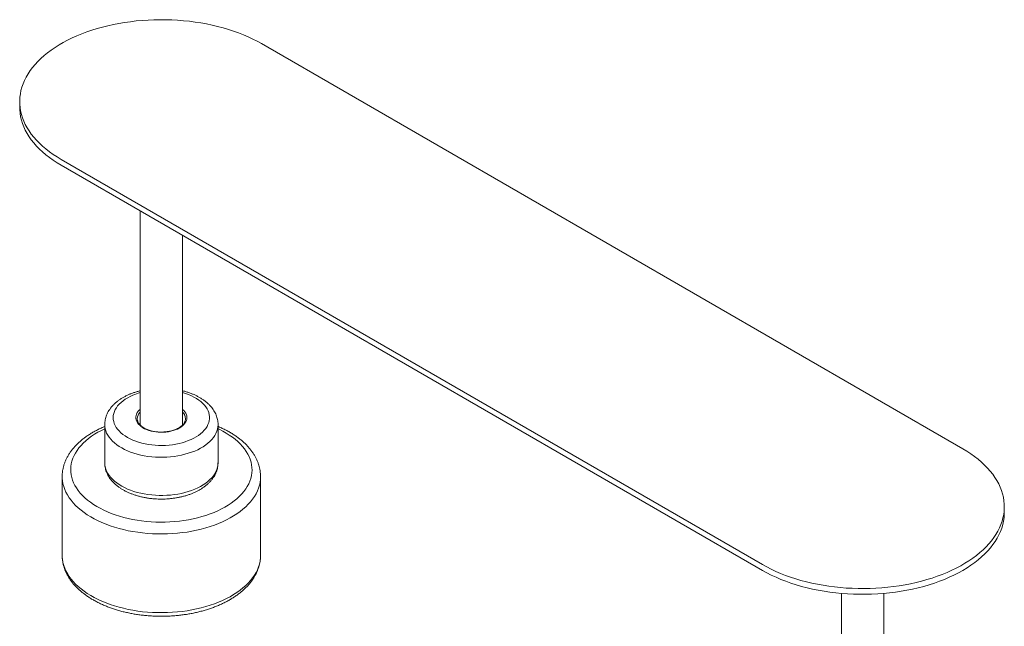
# Model space of a CAD drawing. Extents: x -935 to 1989, y -969 to 1811.
# Tile 8 of 20: x 1177 to 1288, y -863 to -794. Entities that reach past the tile are written whole.
import ezdxf

# ---------------------------------------------------------------- set-up
doc = ezdxf.new("R2010")
doc.units = 0
doc.header["$MEASUREMENT"] = 0
doc.layers.get('0').update_dxf_attribs({"lineweight": 0})

msp = doc.modelspace()

# ---------------------------------------------------------------- linework, layer by layer
at = {"color": 18, "lineweight": 9, "true_color": 0x000000}
for p, q in [((1283.7, -842.68), (1204.5, -796.96)), ((1177.19, -803.49), (1177.19, -804.15)), ((1181.87, -810.02), (1261.07, -855.74)), ((1261.07, -856.4), (1181.87, -810.68)), ((1190.79, -815.82), (1190.79, -839.99)), ((1195.59, -839.99), (1195.59, -818.59)), ((1190.47, -839.29), (1190.47, -839.31)), ((1195.91, -839.3), (1195.91, -839.29)), ((1186.79, -839.94), (1186.79, -844.25)), ((1199.59, -844.25), (1199.59, -839.94)), ((1181.99, -845.82), (1181.99, -854.71)), ((1204.39, -845.81), (1204.39, -845.82)), ((1204.39, -854.71), (1204.39, -845.82)), ((1288.38, -849.87), (1288.38, -849.21)), ((1269.98, -859), (1269.98, -885.7)), ((1274.78, -885.71), (1274.78, -859))]:
    msp.add_line(p, q, dxfattribs=at)
for points in [[(1204.5, -796.96), (1204.02, -796.69), (1203.51, -796.44), (1202.99, -796.19), (1202.45, -795.96), (1201.9, -795.75), (1201.33, -795.54), (1200.75, -795.35), (1200.15, -795.18), (1199.54, -795.02), (1198.92, -794.87), (1198.29, -794.74), (1197.65, -794.62), (1197, -794.52), (1196.35, -794.44), (1195.69, -794.37), (1195.02, -794.32), (1194.36, -794.28), (1193.69, -794.26), (1193.02, -794.26), (1192.35, -794.27), (1191.68, -794.3), (1191.01, -794.34), (1190.35, -794.4), (1189.7, -794.48), (1189.04, -794.57), (1188.4, -794.68), (1187.77, -794.8), (1187.14, -794.94), (1186.53, -795.09), (1185.92, -795.26), (1185.33, -795.45), (1184.75, -795.64), (1184.19, -795.85), (1183.65, -796.08), (1183.12, -796.31), (1182.6, -796.56), (1182.11, -796.83), (1181.64, -797.1), (1181.18, -797.38), (1180.75, -797.68), (1180.34, -797.99), (1179.95, -798.3), (1179.59, -798.63), (1179.25, -798.96), (1178.93, -799.3), (1178.64, -799.65), (1178.37, -800), (1178.13, -800.36), (1177.92, -800.73), (1177.73, -801.1), (1177.57, -801.48), (1177.44, -801.86), (1177.33, -802.24), (1177.26, -802.62), (1177.21, -803.01), (1177.19, -803.4), (1177.19, -803.78), (1177.23, -804.17), (1177.29, -804.55), (1177.38, -804.94), (1177.5, -805.32), (1177.65, -805.7), (1177.82, -806.07), (1178.02, -806.44), (1178.25, -806.8), (1178.5, -807.16), (1178.78, -807.51), (1179.08, -807.86), (1179.41, -808.19), (1179.77, -808.52), (1180.14, -808.84), (1180.54, -809.15), (1180.96, -809.45), (1181.41, -809.75), (1181.87, -810.02)], [(1181.87, -810.68), (1181.41, -810.4), (1180.96, -810.11), (1180.54, -809.81), (1180.14, -809.5), (1179.77, -809.18), (1179.41, -808.85), (1179.08, -808.51), (1178.78, -808.17), (1178.5, -807.81), (1178.25, -807.46), (1178.02, -807.09), (1177.82, -806.72), (1177.65, -806.35), (1177.5, -805.97), (1177.38, -805.59), (1177.29, -805.21), (1177.23, -804.82), (1177.19, -804.44), (1177.19, -804.15)], [(1261.07, -855.74), (1261.55, -856.01), (1262.05, -856.27), (1262.58, -856.51), (1263.11, -856.74), (1263.67, -856.96), (1264.24, -857.16), (1264.82, -857.35), (1265.42, -857.53), (1266.03, -857.69), (1266.65, -857.83), (1267.28, -857.97), (1267.92, -858.08), (1268.57, -858.18), (1269.22, -858.27), (1269.88, -858.33), (1270.54, -858.39), (1271.21, -858.42), (1271.88, -858.44), (1272.55, -858.45), (1273.22, -858.44), (1273.89, -858.41), (1274.55, -858.36), (1275.21, -858.3), (1275.87, -858.23), (1276.52, -858.13), (1277.17, -858.03), (1277.8, -857.9), (1278.43, -857.76), (1279.04, -857.61), (1279.65, -857.44), (1280.24, -857.26), (1280.81, -857.06), (1281.37, -856.85), (1281.92, -856.63), (1282.45, -856.39), (1282.96, -856.14), (1283.46, -855.88), (1283.93, -855.6), (1284.38, -855.32), (1284.82, -855.02), (1285.23, -854.72), (1285.61, -854.4), (1285.98, -854.08), (1286.32, -853.75), (1286.64, -853.41), (1286.93, -853.06), (1287.2, -852.7), (1287.44, -852.34), (1287.65, -851.97), (1287.84, -851.6), (1288, -851.23), (1288.13, -850.85), (1288.23, -850.47), (1288.31, -850.08), (1288.36, -849.7), (1288.38, -849.31), (1288.37, -848.92), (1288.34, -848.54), (1288.28, -848.15), (1288.18, -847.77), (1288.07, -847.39), (1287.92, -847.01), (1287.75, -846.63), (1287.55, -846.27), (1287.32, -845.9), (1287.07, -845.54), (1286.79, -845.19), (1286.48, -844.85), (1286.15, -844.51), (1285.8, -844.18), (1285.42, -843.86), (1285.02, -843.55), (1284.6, -843.25), (1284.16, -842.96), (1283.7, -842.68)], [(1288.38, -849.87), (1288.38, -850.06), (1288.35, -850.45), (1288.29, -850.84), (1288.21, -851.23), (1288.09, -851.62), (1287.95, -852), (1287.78, -852.38), (1287.58, -852.76), (1287.35, -853.13), (1287.1, -853.49), (1286.82, -853.85), (1286.51, -854.2), (1286.18, -854.54), (1285.82, -854.87), (1285.44, -855.2), (1285.04, -855.51), (1284.61, -855.82), (1284.17, -856.11), (1283.7, -856.4)], [(1283.7, -856.4), (1283.2, -856.67), (1282.7, -856.93), (1282.17, -857.17), (1281.62, -857.41), (1281.06, -857.63), (1280.48, -857.83), (1279.89, -858.02), (1279.28, -858.2), (1278.66, -858.36), (1278.03, -858.51), (1277.39, -858.64), (1276.74, -858.75), (1276.08, -858.85), (1275.42, -858.93), (1274.75, -859), (1274.08, -859.05), (1273.4, -859.08), (1272.72, -859.1), (1272.04, -859.1), (1271.36, -859.08), (1270.69, -859.05), (1270.01, -859), (1269.34, -858.93), (1268.68, -858.85), (1268.02, -858.75), (1267.37, -858.64), (1266.73, -858.51), (1266.1, -858.36), (1265.48, -858.2), (1264.88, -858.02), (1264.28, -857.83), (1263.71, -857.63), (1263.14, -857.41), (1262.6, -857.17), (1262.07, -856.93), (1261.56, -856.67), (1261.07, -856.4)]]:
    msp.add_lwpolyline(points, dxfattribs=at)
at = {"color": 252, "lineweight": 9, "true_color": 0x848484}
for points in [[(1189.98, -836.62), (1189.67, -836.76), (1189.38, -836.91), (1189.11, -837.08), (1188.86, -837.25), (1188.64, -837.44), (1188.43, -837.63), (1188.25, -837.83), (1188.1, -838.04), (1187.98, -838.26), (1187.88, -838.48), (1187.8, -838.7), (1187.76, -838.92), (1187.75, -839.15), (1187.76, -839.38), (1187.8, -839.6), (1187.87, -839.83), (1187.97, -840.05), (1188.09, -840.26), (1188.24, -840.47), (1188.42, -840.67), (1188.62, -840.87), (1188.85, -841.05), (1189.09, -841.23), (1189.36, -841.39), (1189.65, -841.55), (1189.96, -841.69), (1190.29, -841.82), (1190.62, -841.93), (1190.98, -842.03), (1191.34, -842.11), (1191.72, -842.18), (1192.1, -842.24), (1192.49, -842.27), (1192.88, -842.29), (1193.27, -842.3), (1193.66, -842.29), (1194.05, -842.26), (1194.44, -842.22), (1194.82, -842.16), (1195.19, -842.08), (1195.55, -841.99), (1195.89, -841.88), (1196.23, -841.76), (1196.54, -841.63), (1196.84, -841.48), (1197.13, -841.33), (1197.39, -841.16), (1197.62, -840.98), (1197.84, -840.79), (1198.03, -840.59), (1198.2, -840.38), (1198.34, -840.17), (1198.45, -839.95), (1198.53, -839.73), (1198.59, -839.51), (1198.62, -839.28), (1198.62, -839.05), (1198.6, -838.83), (1198.54, -838.6), (1198.46, -838.38), (1198.35, -838.16), (1198.21, -837.95), (1198.04, -837.75), (1197.85, -837.55), (1197.64, -837.36), (1197.4, -837.18), (1197.14, -837.01), (1196.87, -836.85), (1196.57, -836.7), (1196.25, -836.56), (1195.92, -836.44), (1195.59, -836.34)], [(1195.59, -838.24), (1195.71, -838.36), (1195.83, -838.5), (1195.93, -838.66), (1196.01, -838.82), (1196.05, -838.98), (1196.07, -839.15), (1196.05, -839.32), (1196.01, -839.48), (1195.94, -839.64), (1195.85, -839.8), (1195.72, -839.95), (1195.57, -840.09), (1195.4, -840.22), (1195.21, -840.34), (1194.99, -840.45), (1194.76, -840.55), (1194.51, -840.63), (1194.25, -840.7), (1193.98, -840.76), (1193.7, -840.8), (1193.42, -840.82), (1193.13, -840.82), (1192.84, -840.81), (1192.56, -840.78), (1192.28, -840.74), (1192.02, -840.68), (1191.76, -840.6), (1191.52, -840.52), (1191.29, -840.41), (1191.09, -840.3), (1190.9, -840.17), (1190.74, -840.03), (1190.6, -839.89), (1190.49, -839.74), (1190.4, -839.58), (1190.34, -839.42), (1190.31, -839.25), (1190.31, -839.09), (1190.34, -838.92), (1190.39, -838.76), (1190.47, -838.6), (1190.58, -838.45), (1190.72, -838.3), (1190.79, -838.24)], [(1186.79, -840.42), (1186.41, -840.61), (1186.01, -840.82), (1185.64, -841.04), (1185.29, -841.27), (1184.96, -841.52), (1184.65, -841.77), (1184.37, -842.03), (1184.11, -842.3), (1183.87, -842.58), (1183.66, -842.87), (1183.48, -843.16), (1183.32, -843.45), (1183.19, -843.75), (1183.09, -844.06), (1183.01, -844.36), (1182.97, -844.67), (1182.95, -844.98), (1182.96, -845.29), (1182.99, -845.6), (1183.06, -845.91), (1183.15, -846.21), (1183.27, -846.51), (1183.42, -846.81), (1183.59, -847.1), (1183.79, -847.39), (1184.02, -847.67), (1184.27, -847.95), (1184.55, -848.21), (1184.84, -848.47), (1185.17, -848.71), (1185.51, -848.95), (1185.88, -849.18), (1186.26, -849.39), (1186.67, -849.6), (1187.09, -849.79), (1187.53, -849.97), (1187.98, -850.13), (1188.45, -850.28), (1188.93, -850.42), (1189.43, -850.54), (1189.93, -850.64), (1190.44, -850.73), (1190.96, -850.81), (1191.49, -850.87), (1192.02, -850.91), (1192.55, -850.94), (1193.09, -850.95), (1193.62, -850.94), (1194.16, -850.92), (1194.69, -850.89), (1195.22, -850.83), (1195.74, -850.76), (1196.26, -850.68), (1196.76, -850.58), (1197.26, -850.46), (1197.75, -850.33), (1198.22, -850.19), (1198.68, -850.03), (1199.13, -849.85), (1199.55, -849.67), (1199.96, -849.47), (1200.36, -849.26), (1200.73, -849.04), (1201.08, -848.8), (1201.41, -848.56), (1201.72, -848.31), (1202, -848.04), (1202.26, -847.77), (1202.5, -847.49), (1202.71, -847.21), (1202.89, -846.92), (1203.05, -846.62), (1203.18, -846.32), (1203.28, -846.02), (1203.36, -845.71), (1203.41, -845.4), (1203.43, -845.09), (1203.42, -844.79), (1203.38, -844.48), (1203.31, -844.17), (1203.22, -843.86), (1203.1, -843.56), (1202.95, -843.27), (1202.78, -842.97), (1202.58, -842.69), (1202.35, -842.41), (1202.1, -842.13), (1201.83, -841.87), (1201.53, -841.61), (1201.2, -841.36), (1200.86, -841.13), (1200.5, -840.9), (1200.11, -840.68), (1199.71, -840.48), (1199.59, -840.42)], [(1199.59, -839.95), (1199.59, -839.96), (1199.57, -840.21), (1199.52, -840.46), (1199.45, -840.7), (1199.35, -840.94), (1199.22, -841.18), (1199.06, -841.41), (1198.88, -841.63), (1198.67, -841.84), (1198.44, -842.05), (1198.19, -842.25), (1197.91, -842.44), (1197.61, -842.61), (1197.29, -842.78), (1196.95, -842.93), (1196.6, -843.07), (1196.23, -843.19), (1195.85, -843.3), (1195.45, -843.4), (1195.05, -843.48), (1194.63, -843.54), (1194.21, -843.59), (1193.79, -843.62), (1193.36, -843.64), (1192.94, -843.64), (1192.51, -843.62), (1192.09, -843.58), (1191.67, -843.53), (1191.25, -843.47), (1190.85, -843.38), (1190.46, -843.29), (1190.08, -843.17), (1189.71, -843.05), (1189.36, -842.91), (1189.03, -842.75), (1188.71, -842.58), (1188.41, -842.41), (1188.14, -842.22), (1187.89, -842.02), (1187.66, -841.81), (1187.46, -841.59), (1187.28, -841.37), (1187.13, -841.14), (1187, -840.9), (1186.91, -840.66), (1186.84, -840.41), (1186.8, -840.17), (1186.79, -839.95)], [(1186.79, -844.25), (1186.8, -844.48), (1186.84, -844.73), (1186.91, -844.97), (1187, -845.21), (1187.13, -845.45), (1187.28, -845.68), (1187.46, -845.9), (1187.66, -846.12), (1187.89, -846.33), (1188.14, -846.53), (1188.41, -846.72), (1188.71, -846.9), (1189.03, -847.06), (1189.36, -847.22), (1189.71, -847.36), (1190.08, -847.48), (1190.46, -847.6), (1190.85, -847.69), (1191.25, -847.78), (1191.67, -847.84), (1192.09, -847.89), (1192.51, -847.93), (1192.94, -847.95), (1193.36, -847.95), (1193.79, -847.93), (1194.21, -847.9), (1194.63, -847.85), (1195.05, -847.79), (1195.45, -847.71), (1195.85, -847.61), (1196.23, -847.5), (1196.6, -847.38), (1196.95, -847.24), (1197.29, -847.09), (1197.61, -846.93), (1197.91, -846.75), (1198.19, -846.56), (1198.44, -846.36), (1198.67, -846.16), (1198.88, -845.94), (1199.06, -845.72), (1199.22, -845.49), (1199.35, -845.25), (1199.45, -845.01), (1199.52, -844.77), (1199.57, -844.52), (1199.59, -844.28), (1199.59, -844.25)], [(1204.39, -845.82), (1204.39, -845.83), (1204.37, -846.15), (1204.33, -846.48), (1204.26, -846.8), (1204.16, -847.12), (1204.03, -847.44), (1203.88, -847.75), (1203.7, -848.06), (1203.49, -848.36), (1203.25, -848.66), (1202.99, -848.94), (1202.71, -849.22), (1202.4, -849.5), (1202.07, -849.76), (1201.72, -850.01), (1201.34, -850.25), (1200.95, -850.48), (1200.53, -850.7), (1200.1, -850.91), (1199.64, -851.1), (1199.18, -851.29), (1198.69, -851.45), (1198.2, -851.61), (1197.69, -851.74), (1197.17, -851.87), (1196.63, -851.97), (1196.09, -852.07), (1195.55, -852.14), (1194.99, -852.2), (1194.44, -852.25), (1193.88, -852.28), (1193.31, -852.29), (1192.75, -852.28), (1192.19, -852.26), (1191.63, -852.23), (1191.07, -852.17), (1190.52, -852.1), (1189.98, -852.02), (1189.45, -851.92), (1188.92, -851.8), (1188.41, -851.67), (1187.9, -851.52), (1187.41, -851.36), (1186.94, -851.19), (1186.48, -851), (1186.04, -850.8), (1185.61, -850.59), (1185.21, -850.36), (1184.82, -850.12), (1184.46, -849.88), (1184.12, -849.62), (1183.8, -849.35), (1183.5, -849.07), (1183.23, -848.79), (1182.99, -848.49), (1182.77, -848.2), (1182.57, -847.89), (1182.41, -847.58), (1182.27, -847.27), (1182.16, -846.95), (1182.07, -846.63), (1182.02, -846.3), (1181.99, -845.98), (1181.99, -845.83)], [(1181.99, -854.71), (1181.99, -854.86), (1182.02, -855.19), (1182.07, -855.51), (1182.16, -855.83), (1182.27, -856.15), (1182.41, -856.46), (1182.57, -856.77), (1182.77, -857.08), (1182.99, -857.38), (1183.23, -857.67), (1183.5, -857.96), (1183.8, -858.23), (1184.12, -858.5), (1184.46, -858.76), (1184.82, -859.01), (1185.21, -859.24), (1185.61, -859.47), (1186.04, -859.68), (1186.48, -859.88), (1186.94, -860.07), (1187.41, -860.25), (1187.9, -860.41), (1188.41, -860.55), (1188.92, -860.68), (1189.45, -860.8), (1189.98, -860.9), (1190.52, -860.99), (1191.07, -861.06), (1191.63, -861.11), (1192.19, -861.15), (1192.75, -861.17), (1193.31, -861.17), (1193.88, -861.16), (1194.44, -861.13), (1194.99, -861.09), (1195.55, -861.03), (1196.09, -860.95), (1196.63, -860.86), (1197.17, -860.75), (1197.69, -860.63), (1198.2, -860.49), (1198.69, -860.34), (1199.18, -860.17), (1199.64, -859.99), (1200.1, -859.79), (1200.53, -859.59), (1200.95, -859.37), (1201.34, -859.14), (1201.72, -858.9), (1202.07, -858.64), (1202.4, -858.38), (1202.71, -858.11), (1202.99, -857.83), (1203.25, -857.54), (1203.49, -857.24), (1203.7, -856.94), (1203.88, -856.63), (1204.03, -856.32), (1204.16, -856), (1204.26, -855.69), (1204.33, -855.36), (1204.37, -855.04), (1204.39, -854.71), (1204.39, -854.71)]]:
    msp.add_lwpolyline(points, dxfattribs=at)
at = {"color": 18, "lineweight": 9, "true_color": 0x000000}
for points, knots in [([(1190.79, -836.13), (1190.77, -836.14), (1190.75, -836.14), (1190.73, -836.15), (1190.6, -836.18), (1190.48, -836.21), (1190.36, -836.25), (1190.24, -836.29), (1190.12, -836.33), (1190, -836.37), (1189.89, -836.41), (1189.78, -836.45), (1189.67, -836.49), (1189.65, -836.5), (1189.63, -836.51), (1189.61, -836.52)], [0, 0, 0, 0, 1, 1, 1, 2, 2, 2, 3, 3, 3, 4, 4, 4, 5, 5, 5, 5]), ([(1199.58, -839.95), (1199.58, -839.94), (1199.59, -839.92), (1199.59, -839.91), (1199.59, -839.82), (1199.58, -839.73), (1199.57, -839.65), (1199.56, -839.56), (1199.55, -839.47), (1199.53, -839.38), (1199.51, -839.3), (1199.49, -839.21), (1199.46, -839.13), (1199.44, -839.04), (1199.41, -838.96), (1199.37, -838.87), (1199.34, -838.79), (1199.3, -838.7), (1199.26, -838.62), (1199.22, -838.54), (1199.17, -838.46), (1199.12, -838.38), (1199.07, -838.3), (1199.02, -838.22), (1198.96, -838.14), (1198.9, -838.06), (1198.84, -837.98), (1198.78, -837.91), (1198.71, -837.83), (1198.64, -837.76), (1198.57, -837.69), (1198.49, -837.61), (1198.41, -837.54), (1198.33, -837.47), (1198.25, -837.4), (1198.17, -837.33), (1198.08, -837.27), (1197.99, -837.2), (1197.9, -837.14), (1197.81, -837.07), (1197.71, -837.01), (1197.61, -836.95), (1197.51, -836.89), (1197.41, -836.83), (1197.31, -836.78), (1197.2, -836.72), (1197.1, -836.67), (1196.99, -836.62), (1196.88, -836.57), (1196.76, -836.52), (1196.65, -836.47), (1196.54, -836.43), (1196.42, -836.39), (1196.3, -836.34), (1196.18, -836.3), (1196.06, -836.26), (1195.94, -836.23), (1195.82, -836.19), (1195.74, -836.17), (1195.66, -836.15), (1195.59, -836.13)], [0, 0, 0, 0, 1, 1, 1, 2, 2, 2, 3, 3, 3, 4, 4, 4, 5, 5, 5, 6, 6, 6, 7, 7, 7, 8, 8, 8, 9, 9, 9, 10, 10, 10, 11, 11, 11, 12, 12, 12, 13, 13, 13, 14, 14, 14, 15, 15, 15, 16, 16, 16, 17, 17, 17, 18, 18, 18, 19, 19, 19, 20, 20, 20, 20]), ([(1189.61, -836.52), (1189.55, -836.55), (1189.49, -836.57), (1189.43, -836.6), (1189.32, -836.65), (1189.21, -836.7), (1189.11, -836.76), (1189, -836.81), (1188.9, -836.87), (1188.8, -836.93), (1188.7, -836.99), (1188.6, -837.05), (1188.5, -837.11), (1188.41, -837.18), (1188.32, -837.24), (1188.23, -837.31), (1188.14, -837.38), (1188.06, -837.45), (1187.97, -837.53), (1187.89, -837.6), (1187.82, -837.67), (1187.74, -837.75), (1187.67, -837.83), (1187.6, -837.9), (1187.53, -837.98), (1187.47, -838.06), (1187.4, -838.15), (1187.35, -838.23), (1187.29, -838.31), (1187.24, -838.4), (1187.19, -838.48), (1187.14, -838.57), (1187.09, -838.65), (1187.05, -838.74), (1187.02, -838.82), (1186.98, -838.91), (1186.95, -839), (1186.92, -839.09), (1186.89, -839.18), (1186.87, -839.27), (1186.85, -839.35), (1186.83, -839.44), (1186.82, -839.53), (1186.8, -839.62), (1186.79, -839.71), (1186.79, -839.8), (1186.79, -839.85), (1186.79, -839.9), (1186.79, -839.95)], [0, 0, 0, 0, 1, 1, 1, 2, 2, 2, 3, 3, 3, 4, 4, 4, 5, 5, 5, 6, 6, 6, 7, 7, 7, 8, 8, 8, 9, 9, 9, 10, 10, 10, 11, 11, 11, 12, 12, 12, 13, 13, 13, 14, 14, 14, 15, 15, 15, 16, 16, 16, 16]), ([(1195.9, -839.3), (1195.9, -839.31), (1195.9, -839.32), (1195.9, -839.33), (1195.9, -839.38), (1195.9, -839.43), (1195.88, -839.48), (1195.87, -839.52), (1195.86, -839.57), (1195.84, -839.62), (1195.82, -839.66), (1195.8, -839.71), (1195.77, -839.76), (1195.74, -839.8), (1195.71, -839.84), (1195.67, -839.89), (1195.64, -839.93), (1195.6, -839.97), (1195.56, -840.02), (1195.52, -840.06), (1195.47, -840.1), (1195.42, -840.14), (1195.37, -840.18), (1195.32, -840.22), (1195.26, -840.25), (1195.21, -840.29), (1195.15, -840.32), (1195.09, -840.36), (1195.02, -840.39), (1194.96, -840.42), (1194.89, -840.45), (1194.82, -840.49), (1194.75, -840.51), (1194.68, -840.54), (1194.61, -840.57), (1194.53, -840.59), (1194.46, -840.62), (1194.38, -840.64), (1194.3, -840.66), (1194.22, -840.68), (1194.14, -840.7), (1194.06, -840.71), (1193.97, -840.73), (1193.89, -840.74), (1193.8, -840.75), (1193.72, -840.76), (1193.63, -840.77), (1193.55, -840.78), (1193.46, -840.78), (1193.37, -840.79), (1193.28, -840.79), (1193.2, -840.79), (1193.11, -840.79), (1193.02, -840.79), (1192.93, -840.79), (1192.85, -840.78), (1192.76, -840.77), (1192.67, -840.77), (1192.59, -840.76), (1192.5, -840.74), (1192.42, -840.73), (1192.34, -840.72), (1192.25, -840.7), (1192.17, -840.68), (1192.09, -840.66), (1192.01, -840.64), (1191.93, -840.62), (1191.86, -840.6), (1191.78, -840.57), (1191.71, -840.55), (1191.64, -840.52), (1191.56, -840.49), (1191.5, -840.46), (1191.43, -840.43), (1191.36, -840.4), (1191.3, -840.37), (1191.24, -840.33), (1191.18, -840.3), (1191.12, -840.26), (1191.07, -840.23), (1191.01, -840.19), (1190.96, -840.15), (1190.91, -840.11), (1190.87, -840.07), (1190.83, -840.03), (1190.78, -839.99), (1190.74, -839.95), (1190.71, -839.9), (1190.67, -839.86), (1190.64, -839.82), (1190.62, -839.77), (1190.59, -839.73), (1190.56, -839.69), (1190.54, -839.64), (1190.52, -839.6), (1190.51, -839.55), (1190.5, -839.51), (1190.48, -839.46), (1190.47, -839.42), (1190.47, -839.37), (1190.47, -839.35), (1190.47, -839.33), (1190.47, -839.31)], [0, 0, 0, 0, 1, 1, 1, 2, 2, 2, 3, 3, 3, 4, 4, 4, 5, 5, 5, 6, 6, 6, 7, 7, 7, 8, 8, 8, 9, 9, 9, 10, 10, 10, 11, 11, 11, 12, 12, 12, 13, 13, 13, 14, 14, 14, 15, 15, 15, 16, 16, 16, 17, 17, 17, 18, 18, 18, 19, 19, 19, 20, 20, 20, 21, 21, 21, 22, 22, 22, 23, 23, 23, 24, 24, 24, 25, 25, 25, 26, 26, 26, 27, 27, 27, 28, 28, 28, 29, 29, 29, 30, 30, 30, 31, 31, 31, 32, 32, 32, 33, 33, 33, 34, 34, 34, 34]), ([(1186.79, -840.16), (1186.72, -840.19), (1186.66, -840.21), (1186.6, -840.24), (1186.45, -840.3), (1186.31, -840.37), (1186.17, -840.44), (1186.03, -840.51), (1185.89, -840.58), (1185.76, -840.65), (1185.62, -840.72), (1185.49, -840.79), (1185.36, -840.87), (1185.23, -840.95), (1185.11, -841.03), (1184.98, -841.11), (1184.86, -841.19), (1184.74, -841.27), (1184.62, -841.35), (1184.51, -841.44), (1184.39, -841.53), (1184.28, -841.61), (1184.17, -841.7), (1184.07, -841.79), (1183.96, -841.88), (1183.86, -841.97), (1183.76, -842.07), (1183.66, -842.16), (1183.57, -842.26), (1183.48, -842.36), (1183.39, -842.45), (1183.3, -842.55), (1183.21, -842.65), (1183.13, -842.75), (1183.05, -842.85), (1182.98, -842.96), (1182.9, -843.06), (1182.83, -843.16), (1182.76, -843.27), (1182.7, -843.37), (1182.64, -843.48), (1182.58, -843.58), (1182.52, -843.69), (1182.47, -843.8), (1182.41, -843.91), (1182.37, -844.02), (1182.32, -844.12), (1182.28, -844.23), (1182.24, -844.34), (1182.2, -844.45), (1182.17, -844.56), (1182.14, -844.67), (1182.11, -844.78), (1182.08, -844.89), (1182.06, -845.01), (1182.04, -845.12), (1182.03, -845.23), (1182.01, -845.34), (1182, -845.45), (1181.99, -845.56), (1181.99, -845.67), (1181.99, -845.72), (1181.99, -845.77), (1181.99, -845.83)], [0, 0, 0, 0, 1, 1, 1, 2, 2, 2, 3, 3, 3, 4, 4, 4, 5, 5, 5, 6, 6, 6, 7, 7, 7, 8, 8, 8, 9, 9, 9, 10, 10, 10, 11, 11, 11, 12, 12, 12, 13, 13, 13, 14, 14, 14, 15, 15, 15, 16, 16, 16, 17, 17, 17, 18, 18, 18, 19, 19, 19, 20, 20, 20, 21, 21, 21, 21]), ([(1204.39, -845.81), (1204.38, -845.7), (1204.38, -845.6), (1204.37, -845.49), (1204.37, -845.38), (1204.35, -845.27), (1204.34, -845.16), (1204.32, -845.05), (1204.3, -844.94), (1204.27, -844.83), (1204.25, -844.72), (1204.22, -844.61), (1204.19, -844.51), (1204.15, -844.4), (1204.11, -844.29), (1204.07, -844.18), (1204.03, -844.08), (1203.99, -843.97), (1203.94, -843.86), (1203.89, -843.76), (1203.83, -843.65), (1203.78, -843.55), (1203.72, -843.45), (1203.65, -843.34), (1203.59, -843.24), (1203.52, -843.14), (1203.45, -843.04), (1203.38, -842.94), (1203.3, -842.83), (1203.23, -842.74), (1203.14, -842.64), (1203.06, -842.54), (1202.98, -842.44), (1202.89, -842.35), (1202.8, -842.25), (1202.7, -842.16), (1202.61, -842.06), (1202.51, -841.97), (1202.41, -841.88), (1202.3, -841.79), (1202.2, -841.7), (1202.09, -841.61), (1201.98, -841.53), (1201.87, -841.44), (1201.75, -841.36), (1201.63, -841.27), (1201.52, -841.19), (1201.39, -841.11), (1201.27, -841.03), (1201.14, -840.95), (1201.02, -840.87), (1200.89, -840.8), (1200.76, -840.72), (1200.62, -840.65), (1200.49, -840.58), (1200.35, -840.51), (1200.21, -840.44), (1200.07, -840.37), (1199.93, -840.31), (1199.79, -840.24), (1199.64, -840.18), (1199.62, -840.17), (1199.6, -840.17), (1199.59, -840.16)], [0, 0, 0, 0, 1, 1, 1, 2, 2, 2, 3, 3, 3, 4, 4, 4, 5, 5, 5, 6, 6, 6, 7, 7, 7, 8, 8, 8, 9, 9, 9, 10, 10, 10, 11, 11, 11, 12, 12, 12, 13, 13, 13, 14, 14, 14, 15, 15, 15, 16, 16, 16, 17, 17, 17, 18, 18, 18, 19, 19, 19, 20, 20, 20, 21, 21, 21, 21]), ([(1186.79, -844.25), (1186.79, -844.29), (1186.79, -844.33), (1186.79, -844.37), (1186.79, -844.46), (1186.8, -844.55), (1186.81, -844.64), (1186.82, -844.73), (1186.84, -844.81), (1186.86, -844.9), (1186.88, -844.99), (1186.91, -845.07), (1186.93, -845.16), (1186.96, -845.24), (1187, -845.33), (1187.03, -845.41), (1187.07, -845.49), (1187.11, -845.58), (1187.15, -845.66), (1187.2, -845.74), (1187.25, -845.82), (1187.3, -845.9), (1187.35, -845.98), (1187.41, -846.06), (1187.47, -846.14), (1187.53, -846.21), (1187.59, -846.29), (1187.66, -846.36), (1187.73, -846.44), (1187.8, -846.51), (1187.88, -846.58), (1187.96, -846.66), (1188.04, -846.73), (1188.12, -846.8), (1188.2, -846.87), (1188.29, -846.93), (1188.38, -847), (1188.47, -847.06), (1188.56, -847.13), (1188.66, -847.19), (1188.76, -847.25), (1188.86, -847.31), (1188.96, -847.36), (1189.06, -847.42), (1189.17, -847.47), (1189.27, -847.53), (1189.38, -847.58), (1189.49, -847.63), (1189.61, -847.68), (1189.72, -847.72), (1189.83, -847.77), (1189.95, -847.81), (1190.07, -847.85), (1190.19, -847.89), (1190.31, -847.93), (1190.43, -847.97), (1190.55, -848.01), (1190.68, -848.04), (1190.8, -848.07), (1190.93, -848.1), (1191.05, -848.13), (1191.18, -848.16), (1191.31, -848.18), (1191.44, -848.2), (1191.57, -848.23), (1191.7, -848.25), (1191.83, -848.27), (1191.96, -848.28), (1192.09, -848.3), (1192.22, -848.31), (1192.36, -848.32), (1192.49, -848.33), (1192.62, -848.34), (1192.76, -848.35), (1192.89, -848.35), (1193.02, -848.35), (1193.16, -848.36), (1193.29, -848.36), (1193.42, -848.35), (1193.56, -848.35), (1193.69, -848.34), (1193.82, -848.34), (1193.96, -848.33), (1194.09, -848.32), (1194.22, -848.3), (1194.36, -848.29), (1194.49, -848.27), (1194.62, -848.26), (1194.75, -848.24), (1194.88, -848.22), (1195.01, -848.19), (1195.14, -848.17), (1195.26, -848.14), (1195.39, -848.11), (1195.52, -848.08), (1195.64, -848.05), (1195.77, -848.02), (1195.89, -847.99), (1196.01, -847.95), (1196.13, -847.91), (1196.25, -847.87), (1196.37, -847.83), (1196.49, -847.79), (1196.6, -847.74), (1196.72, -847.7), (1196.83, -847.65), (1196.94, -847.6), (1197.05, -847.55), (1197.16, -847.5), (1197.27, -847.44), (1197.37, -847.39), (1197.47, -847.33), (1197.58, -847.27), (1197.68, -847.21), (1197.77, -847.15), (1197.87, -847.08), (1197.96, -847.02), (1198.05, -846.95), (1198.14, -846.88), (1198.23, -846.82), (1198.32, -846.74), (1198.4, -846.67), (1198.48, -846.6), (1198.56, -846.52), (1198.63, -846.45), (1198.7, -846.37), (1198.77, -846.29), (1198.84, -846.21), (1198.91, -846.13), (1198.97, -846.05), (1199.03, -845.97), (1199.08, -845.89), (1199.13, -845.8), (1199.19, -845.72), (1199.23, -845.63), (1199.28, -845.54), (1199.32, -845.46), (1199.36, -845.37), (1199.39, -845.28), (1199.42, -845.2), (1199.45, -845.11), (1199.48, -845.02), (1199.5, -844.93), (1199.52, -844.84), (1199.54, -844.75), (1199.56, -844.67), (1199.57, -844.58), (1199.58, -844.49), (1199.58, -844.41), (1199.58, -844.33), (1199.58, -844.25)], [0, 0, 0, 0, 1, 1, 1, 2, 2, 2, 3, 3, 3, 4, 4, 4, 5, 5, 5, 6, 6, 6, 7, 7, 7, 8, 8, 8, 9, 9, 9, 10, 10, 10, 11, 11, 11, 12, 12, 12, 13, 13, 13, 14, 14, 14, 15, 15, 15, 16, 16, 16, 17, 17, 17, 18, 18, 18, 19, 19, 19, 20, 20, 20, 21, 21, 21, 22, 22, 22, 23, 23, 23, 24, 24, 24, 25, 25, 25, 26, 26, 26, 27, 27, 27, 28, 28, 28, 29, 29, 29, 30, 30, 30, 31, 31, 31, 32, 32, 32, 33, 33, 33, 34, 34, 34, 35, 35, 35, 36, 36, 36, 37, 37, 37, 38, 38, 38, 39, 39, 39, 40, 40, 40, 41, 41, 41, 42, 42, 42, 43, 43, 43, 44, 44, 44, 45, 45, 45, 46, 46, 46, 47, 47, 47, 48, 48, 48, 49, 49, 49, 50, 50, 50, 50]), ([(1181.99, -854.71), (1181.99, -854.77), (1181.99, -854.83), (1181.99, -854.89), (1181.99, -855), (1182, -855.11), (1182.02, -855.22), (1182.03, -855.33), (1182.05, -855.44), (1182.07, -855.55), (1182.09, -855.66), (1182.11, -855.77), (1182.14, -855.88), (1182.17, -855.99), (1182.21, -856.09), (1182.24, -856.2), (1182.28, -856.31), (1182.32, -856.42), (1182.37, -856.52), (1182.42, -856.63), (1182.47, -856.73), (1182.52, -856.84), (1182.58, -856.94), (1182.63, -857.05), (1182.7, -857.15), (1182.76, -857.26), (1182.83, -857.36), (1182.9, -857.46), (1182.97, -857.56), (1183.04, -857.66), (1183.12, -857.76), (1183.2, -857.86), (1183.28, -857.96), (1183.37, -858.05), (1183.45, -858.15), (1183.54, -858.25), (1183.64, -858.34), (1183.73, -858.43), (1183.83, -858.53), (1183.93, -858.62), (1184.03, -858.71), (1184.14, -858.8), (1184.25, -858.89), (1184.35, -858.97), (1184.47, -859.06), (1184.58, -859.14), (1184.7, -859.23), (1184.82, -859.31), (1184.94, -859.39), (1185.06, -859.47), (1185.18, -859.55), (1185.31, -859.63), (1185.44, -859.7), (1185.57, -859.78), (1185.7, -859.85), (1185.84, -859.92), (1185.97, -860), (1186.11, -860.06), (1186.25, -860.13), (1186.39, -860.2), (1186.54, -860.26), (1186.68, -860.33), (1186.83, -860.39), (1186.98, -860.45), (1187.13, -860.51), (1187.28, -860.57), (1187.43, -860.62), (1187.58, -860.68), (1187.74, -860.73), (1187.9, -860.78), (1188.05, -860.83), (1188.21, -860.88), (1188.37, -860.93), (1188.53, -860.97), (1188.7, -861.02), (1188.86, -861.06), (1189.02, -861.1), (1189.19, -861.14), (1189.36, -861.17), (1189.52, -861.21), (1189.69, -861.24), (1189.86, -861.28), (1190.03, -861.31), (1190.2, -861.34), (1190.37, -861.36), (1190.55, -861.39), (1190.72, -861.41), (1190.89, -861.44), (1191.07, -861.46), (1191.24, -861.48), (1191.42, -861.49), (1191.59, -861.51), (1191.77, -861.52), (1191.94, -861.54), (1192.12, -861.55), (1192.29, -861.56), (1192.47, -861.56), (1192.65, -861.57), (1192.83, -861.58), (1193, -861.58), (1193.18, -861.58), (1193.36, -861.58), (1193.53, -861.57), (1193.71, -861.57), (1193.89, -861.57), (1194.06, -861.56), (1194.24, -861.55), (1194.42, -861.54), (1194.59, -861.52), (1194.77, -861.51), (1194.94, -861.5), (1195.12, -861.48), (1195.29, -861.46), (1195.47, -861.44), (1195.64, -861.41), (1195.81, -861.39), (1195.99, -861.37), (1196.16, -861.34), (1196.33, -861.31), (1196.5, -861.28), (1196.67, -861.25), (1196.84, -861.21), (1197, -861.18), (1197.17, -861.14), (1197.34, -861.1), (1197.5, -861.06), (1197.66, -861.02), (1197.83, -860.97), (1197.99, -860.93), (1198.15, -860.88), (1198.31, -860.83), (1198.46, -860.78), (1198.62, -860.73), (1198.78, -860.68), (1198.93, -860.63), (1199.08, -860.57), (1199.23, -860.51), (1199.38, -860.45), (1199.53, -860.39), (1199.68, -860.33), (1199.82, -860.27), (1199.97, -860.2), (1200.11, -860.14), (1200.25, -860.07), (1200.39, -860), (1200.52, -859.93), (1200.66, -859.86), (1200.79, -859.78), (1200.92, -859.71), (1201.05, -859.63), (1201.18, -859.55), (1201.31, -859.48), (1201.43, -859.4), (1201.55, -859.31), (1201.67, -859.23), (1201.79, -859.15), (1201.9, -859.06), (1202.02, -858.97), (1202.13, -858.89), (1202.23, -858.8), (1202.34, -858.71), (1202.44, -858.62), (1202.54, -858.52), (1202.64, -858.43), (1202.74, -858.33), (1202.83, -858.24), (1202.93, -858.14), (1203.02, -858.04), (1203.1, -857.94), (1203.19, -857.84), (1203.27, -857.74), (1203.34, -857.64), (1203.42, -857.54), (1203.49, -857.44), (1203.56, -857.33), (1203.63, -857.23), (1203.69, -857.12), (1203.75, -857.02), (1203.81, -856.91), (1203.87, -856.8), (1203.92, -856.69), (1203.97, -856.59), (1204.02, -856.48), (1204.06, -856.37), (1204.11, -856.26), (1204.15, -856.15), (1204.18, -856.04), (1204.21, -855.93), (1204.24, -855.82), (1204.27, -855.71), (1204.3, -855.6), (1204.32, -855.49), (1204.33, -855.38), (1204.35, -855.26), (1204.36, -855.15), (1204.37, -855.04), (1204.38, -854.93), (1204.39, -854.82), (1204.39, -854.71), (1204.39, -854.71), (1204.39, -854.71), (1204.39, -854.71)], [0, 0, 0, 0, 1, 1, 1, 2, 2, 2, 3, 3, 3, 4, 4, 4, 5, 5, 5, 6, 6, 6, 7, 7, 7, 8, 8, 8, 9, 9, 9, 10, 10, 10, 11, 11, 11, 12, 12, 12, 13, 13, 13, 14, 14, 14, 15, 15, 15, 16, 16, 16, 17, 17, 17, 18, 18, 18, 19, 19, 19, 20, 20, 20, 21, 21, 21, 22, 22, 22, 23, 23, 23, 24, 24, 24, 25, 25, 25, 26, 26, 26, 27, 27, 27, 28, 28, 28, 29, 29, 29, 30, 30, 30, 31, 31, 31, 32, 32, 32, 33, 33, 33, 34, 34, 34, 35, 35, 35, 36, 36, 36, 37, 37, 37, 38, 38, 38, 39, 39, 39, 40, 40, 40, 41, 41, 41, 42, 42, 42, 43, 43, 43, 44, 44, 44, 45, 45, 45, 46, 46, 46, 47, 47, 47, 48, 48, 48, 49, 49, 49, 50, 50, 50, 51, 51, 51, 52, 52, 52, 53, 53, 53, 54, 54, 54, 55, 55, 55, 56, 56, 56, 57, 57, 57, 58, 58, 58, 59, 59, 59, 60, 60, 60, 61, 61, 61, 62, 62, 62, 63, 63, 63, 64, 64, 64, 65, 65, 65, 66, 66, 66, 67, 67, 67, 67])]:
    msp.add_open_spline(points, degree=3, knots=knots, dxfattribs=at)
at = {"color": 252, "lineweight": 9, "true_color": 0x848484}
for points in [[(1190.79, -836.34), (1190.51, -836.42), (1190.25, -836.51), (1189.98, -836.62)], [(1190.79, -838.55), (1190.59, -838.75), (1190.47, -839.01), (1190.47, -839.29)], [(1195.91, -839.29), (1195.9, -839.01), (1195.78, -838.75), (1195.59, -838.55)]]:
    msp.add_open_spline(points, degree=3, dxfattribs=at)

doc.saveas('drawing.dxf')
